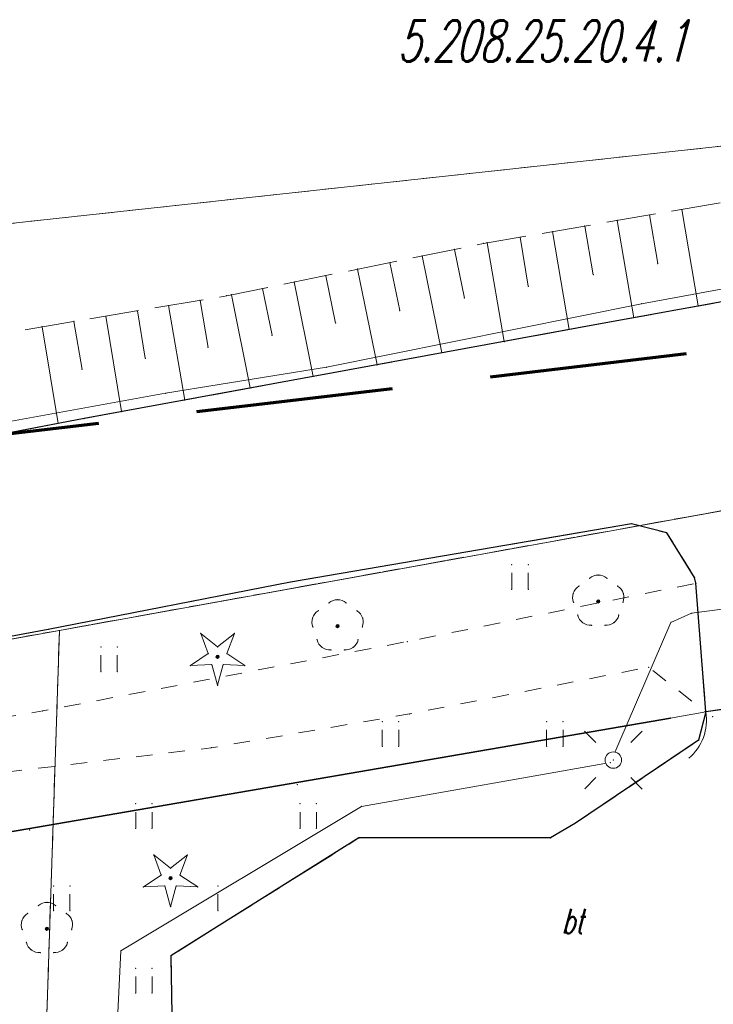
# Model space of a CAD drawing. Header units: metres. Extents: x 5537264 to 5541990, y 5958323 to 5965240.
# Tile 19 of 29: x 5539576 to 5539597, y 5961366 to 5961396. Entities that reach past the tile are written whole.
import ezdxf
from ezdxf.enums import TextEntityAlignment as Align

# ---------------------------------------------------------------- set-up
doc = ezdxf.new("R2010")
doc.units = ezdxf.units.M
for name, pattern in [('L_0_03', [1, 0.5, -0.5]), ('L_0_06', [2, 1.5, -0.5]), ('L_0_0C', [3, 2, -1]), ('L_0_15', [0]), ('L_0_C5', [0])]:
    doc.linetypes.add(name, pattern=pattern)
doc.layers.get('0').update_dxf_attribs({"linetype": 'CONTINUOUS', "lineweight": 18})
for name, color, linetype, lineweight in [('000_Inne__niezydentyfikowane_', 7, 'CONTINUOUS', 18), ('218_kontur_uzytku_gruntowego', 3, 'L_0_03', 18), ('219_dzialka_ewidencyjna', 96, 'CONTINUOUS', 18), ('brama', 7, 'L_0_C5', 18), ('bt', 7, 'L_0_06', 18), ('drzewo_iglaste', 7, 'CONTINUOUS', 18), ('drzewo_lisciaste', 7, 'CONTINUOUS', 18), ('furtka', 7, 'CONTINUOUS', 18), ('GES_UrzadzeniaSiecElektroenergetyczna_P', 7, 'CONTINUOUS', 18), ('jezdnia', 7, 'L_0_06', 18), ('kraweznik', 7, 'CONTINUOUS', 25), ('ogr', 7, 'L_0_15', 35), ('opios', 7, 'CONTINUOUS', 18), ('przewod_elektroenergetyczny_podziemny', 7, 'CONTINUOUS', 18), ('przewod_telekomunikacyjny_podziemny', 7, 'CONTINUOUS', 18), ('skarpa_nieumocniona', 7, 'L_0_06', 18), ('trawnik', 7, 'L_0_03', 18), ('Zakres', 7, 'L_0_0C', 70)]:
    doc.layers.add(name, color=color, linetype=linetype, lineweight=lineweight)
doc.styles.get("Standard").update_dxf_attribs({"font": 'simplex.shx'})
doc.linetypes.add('L_0_15_SHX', pattern='A,0,-0.375,-0.75,-0.75,-0.75,-0.75,-0.75,[1,4073 CAD MZ Rusinowo Szkoła GG.6640.1081.2024.shx,S=0.05,R=0,X=0,Y=0],-0.75,-0.75,-0.75,-0.75,-0.375', length=7.5)

# ---------------------------------------------------------------- blocks, each defined once
blk = doc.blocks.new('KTOK04_500')
at = {"color": 0, "linetype": 'Continuous', "lineweight": 13}
blk.add_arc((3, 0), 3, 119.98164, 180, dxfattribs=at)
blk = doc.blocks.new('SUEO')
at = {"color": 0, "linetype": 'Continuous', "lineweight": 18, "flags": 128}
for points in [[(-1.06, 1.06), (-1.76, 1.76)], [(1.76, 1.76), (1.06, 1.06)], [(-1.74, -1.74), (-1.06, -1.06)], [(1.06, -1.06), (1.76, -1.76)]]:
    blk.add_lwpolyline(points, dxfattribs=at)
at = {"color": 0, "linetype": 'Continuous', "lineweight": 18}
blk.add_wipeout([(0, -0.5), (0.25, -0.433), (0.433, -0.25), (0.5, 0), (0.433, 0.25), (0.25, 0.433), (0, 0.5), (-0.25, 0.433), (-0.433, 0.25), (-0.5, 0), (-0.433, -0.25), (-0.25, -0.433)], dxfattribs=at)
blk.add_circle((0, 0), 0.5, dxfattribs=at)

msp = doc.modelspace()

# ---------------------------------------------------------------- hatches: boundary and pattern name
at = {"layer": 'drzewo_iglaste', "linetype": 'Continuous', "lineweight": 18}
for points in [[(5539582.23, 5961377.01, 1), (5539582.23, 5961377.11, 1)], [(5539580.8, 5961370.28, 1), (5539580.8, 5961370.38, 1)]]:
    msp.add_hatch(color=256, dxfattribs=at).paths.add_polyline_path(points)
at = {"layer": 'drzewo_lisciaste', "linetype": 'Continuous', "lineweight": 18}
for points in [[(5539593.81, 5961378.69, 1), (5539593.81, 5961378.79, 1)], [(5539585.88, 5961377.94, 1), (5539585.88, 5961378.04, 1)], [(5539577.04, 5961368.74, 1), (5539577.04, 5961368.84, 1)]]:
    msp.add_hatch(color=256, dxfattribs=at).paths.add_polyline_path(points)

# ---------------------------------------------------------------- linework, layer by layer
for p in [(5539595.37, 5961390.49), (5539596.35, 5961390.65), (5539593.4, 5961390.15), (5539594.39, 5961390.32), (5539591.43, 5961389.81), (5539592.42, 5961389.98), (5539590.32, 5961389.62), (5539590.43, 5961389.64), (5539588.45, 5961389.24), (5539589.44, 5961389.44), (5539587.47, 5961389.04), (5539595.62, 5961389.01), (5539585.52, 5961388.64), (5539586.49, 5961388.84), (5539593.66, 5961388.67), (5539584.56, 5961388.45), (5539591.68, 5961388.32), (5539582.51, 5961388.03), (5539582.65, 5961388.06), (5539583.6, 5961388.25), (5539589.74, 5961387.96), (5539580.74, 5961387.73), (5539581.7, 5961387.89), (5539595.13, 5961387.79), (5539596.85, 5961387.72), (5539578.83, 5961387.41), (5539579.79, 5961387.57), (5539587.77, 5961387.58), (5539594.89, 5961387.36), (5539576.89, 5961387.09), (5539577.86, 5961387.25), (5539585.82, 5961387.2), (5539593.82, 5961387.17), (5539583.89, 5961386.83), (5539592.93, 5961387.01), (5539590.95, 5961386.64), (5539581.94, 5961386.46), (5539589.05, 5961386.3), (5539580.03, 5961386.13), (5539587.08, 5961385.93), (5539578.11, 5961385.79), (5539585.14, 5961385.58), (5539585.54, 5961385.86), (5539580.65, 5961385.07), (5539583.22, 5961385.23), (5539581.23, 5961384.86), (5539579.31, 5961384.51), (5539577.38, 5961384.15), (5539578.17, 5961384.3), (5539594.82, 5961381.1), (5539595.9, 5961380.82), (5539591.179, 5961379.859), (5539591.679, 5961379.859), (5539584.45, 5961379.33), (5539593.549, 5961379.443), (5539593.81, 5961379.54), (5539594.071, 5961379.443), (5539596.74, 5961379.47), (5539596.78, 5961379.29), (5539591.179, 5961379.109), (5539591.679, 5961379.109), (5539593.05, 5961378.988), (5539593.222, 5961379.206), (5539594.398, 5961379.206), (5539594.57, 5961378.988), (5539585.619, 5961378.693), (5539585.88, 5961378.79), (5539586.141, 5961378.693), (5539593.061, 5961378.711), (5539593.81, 5961378.74), (5539594.559, 5961378.711), (5539585.292, 5961378.456), (5539586.468, 5961378.456), (5539585.12, 5961378.238), (5539586.64, 5961378.238), (5539593.186, 5961378.325), (5539593.34, 5961378.092), (5539594.28, 5961378.092), (5539594.434, 5961378.325), (5539596.02, 5961378.1), (5539596.65, 5961378.38), (5539577.08, 5961377.89), (5539585.131, 5961377.961), (5539585.88, 5961377.99), (5539586.629, 5961377.961), (5539593.609, 5961378.017), (5539594.011, 5961378.017), (5539581.718, 5961377.766), (5539582.742, 5961377.766), (5539585.256, 5961377.575), (5539586.504, 5961377.575), (5539588, 5961377.52), (5539578.679, 5961377.359), (5539579.179, 5961377.359), (5539582.23, 5961377.359), (5539585.41, 5961377.342), (5539585.679, 5961377.267), (5539586.081, 5961377.267), (5539586.35, 5961377.342), (5539581.947, 5961377.153), (5539582.23, 5961377.06), (5539582.513, 5961377.153), (5539578.679, 5961376.609), (5539579.179, 5961376.609), (5539581.402, 5961376.792), (5539582.055, 5961376.82), (5539582.405, 5961376.82), (5539583.058, 5961376.792), (5539595.34, 5961376.74), (5539582.23, 5961376.19), (5539576.91, 5961375.41), (5539588.07, 5961375.32), (5539596.011, 5961375.196), (5539597.08, 5961375.38), (5539597.29, 5961375.24), (5539587.239, 5961375.089), (5539587.739, 5961375.089), (5539592.239, 5961375.089), (5539592.739, 5961375.089), (5539596.86, 5961374.52), (5539582.04, 5961374.29), (5539587.239, 5961374.339), (5539587.739, 5961374.339), (5539592.239, 5961374.339), (5539592.739, 5961374.339), (5539584.66, 5961373.17), (5539579.739, 5961372.589), (5539580.239, 5961372.589), (5539584.739, 5961372.589), (5539585.239, 5961372.589), (5539586.61, 5961372.51), (5539579.739, 5961371.839), (5539580.239, 5961371.839), (5539584.739, 5961371.839), (5539585.239, 5961371.839), (5539593.12, 5961372), (5539576.51, 5961371.79), (5539586.53, 5961371.55), (5539592.36, 5961371.55), (5539580.288, 5961371.036), (5539581.312, 5961371.036), (5539580.8, 5961370.629), (5539580.517, 5961370.423), (5539580.8, 5961370.33), (5539581.083, 5961370.423), (5539577.239, 5961370.089), (5539577.739, 5961370.089), (5539579.972, 5961370.062), (5539580.625, 5961370.09), (5539580.975, 5961370.09), (5539581.628, 5961370.062), (5539582.239, 5961370.089), (5539576.779, 5961369.493), (5539577.04, 5961369.59), (5539577.301, 5961369.493), (5539580.8, 5961369.46), (5539576.452, 5961369.256), (5539577.239, 5961369.339), (5539577.628, 5961369.256), (5539577.739, 5961369.339), (5539582.239, 5961369.339), (5539576.28, 5961369.038), (5539577.8, 5961369.038), (5539576.291, 5961368.761), (5539577.04, 5961368.79), (5539577.789, 5961368.761), (5539576.416, 5961368.375), (5539577.664, 5961368.375), (5539576.57, 5961368.142), (5539576.839, 5961368.067), (5539577.241, 5961368.067), (5539577.51, 5961368.142), (5539579.29, 5961368.12), (5539580.81, 5961367.97), (5539579.739, 5961367.589), (5539580.239, 5961367.589), (5539579.739, 5961366.839), (5539580.239, 5961366.839)]:
    msp.add_point(p)
at = {"layer": '000_Inne__niezydentyfikowane_', "linetype": 'Continuous', "lineweight": 18, "flags": 128}
for points in [[(5539595.37, 5961390.49), (5539595.62, 5961389.01)], [(5539596.35, 5961390.65), (5539596.85, 5961387.72)], [(5539593.4, 5961390.15), (5539593.66, 5961388.67)], [(5539594.39, 5961390.32), (5539594.89, 5961387.36)], [(5539591.43, 5961389.81), (5539591.68, 5961388.32)], [(5539592.42, 5961389.98), (5539592.93, 5961387.01)], [(5539590.43, 5961389.64), (5539590.95, 5961386.64)], [(5539588.45, 5961389.24), (5539589.05, 5961386.3)], [(5539589.44, 5961389.44), (5539589.74, 5961387.96)], [(5539587.47, 5961389.04), (5539587.77, 5961387.58)], [(5539585.52, 5961388.64), (5539585.82, 5961387.2)], [(5539586.49, 5961388.84), (5539587.08, 5961385.93)], [(5539584.56, 5961388.45), (5539585.14, 5961385.58)], [(5539582.65, 5961388.06), (5539583.22, 5961385.23)], [(5539583.6, 5961388.25), (5539583.89, 5961386.83)], [(5539580.74, 5961387.73), (5539581.23, 5961384.86)], [(5539581.7, 5961387.89), (5539581.94, 5961386.46)], [(5539578.83, 5961387.41), (5539579.31, 5961384.51)], [(5539579.79, 5961387.57), (5539580.03, 5961386.13)], [(5539576.89, 5961387.09), (5539577.38, 5961384.15)], [(5539577.86, 5961387.25), (5539578.11, 5961385.79)]]:
    msp.add_lwpolyline(points, dxfattribs=at)
at = {"layer": '218_kontur_uzytku_gruntowego', "lineweight": 18, "flags": 128}
for points in [[(5539621.78, 5961395.21), (5539548.23, 5961387.22)], [(5539631.48, 5961387.62), (5539577.42, 5961377.86)], [(5539577.42, 5961377.86), (5539631.48, 5961387.62)], [(5539547.88, 5961372.53), (5539577.42, 5961377.86)], [(5539577.42, 5961377.86), (5539547.88, 5961372.53)], [(5539577.42, 5961377.86), (5539576.54, 5961351.11)], [(5539576.54, 5961351.11), (5539577.42, 5961377.86)]]:
    msp.add_lwpolyline(points, dxfattribs=at)
at = {"layer": '219_dzialka_ewidencyjna', "linetype": 'Continuous', "lineweight": 18, "flags": 128}
for points in [[(5539621.78, 5961395.21), (5539548.23, 5961387.22)], [(5539577.42, 5961377.86), (5539645.79, 5961390.2)], [(5539547.88, 5961372.53), (5539577.42, 5961377.86)], [(5539576.54, 5961351.11), (5539577.42, 5961377.86)]]:
    msp.add_lwpolyline(points, dxfattribs=at)
at = {"layer": 'brama', "linetype": 'CONTINUOUS', "lineweight": 18}
msp.add_line((5539600.421, 5961375.87), (5539597.08, 5961375.38), dxfattribs=at)
at = {"layer": 'bt', "lineweight": 18, "flags": 128}
msp.add_lwpolyline([(5539593.477, 5961356.9), (5539593.78, 5961363.04), (5539587.33, 5961363.34), (5539587.18, 5961360.18), (5539584.98, 5961360.25), (5539584.98, 5961361.41), (5539580.92, 5961361.43), (5539580.81, 5961367.97), (5539586.53, 5961371.55), (5539592.36, 5961371.55), (5539593.12, 5961372), (5539596.86, 5961374.52), (5539597.08, 5961375.38), (5539600.421, 5961375.87), (5539610.25, 5961377.71), (5539610.22, 5961375.14), (5539605.29, 5961375.49), (5539605.13, 5961372.03), (5539609.91, 5961372.04), (5539609.899, 5961372.602), (5539610.57, 5961372.56), (5539610.3, 5961368.66), (5539609.722, 5961368.694), (5539601.863, 5961367.549), (5539601.408, 5961362.448), (5539595.154, 5961359.805), (5539594.91, 5961357.16), (5539594.894, 5961356.831)], close=True, dxfattribs=at)
at = {"layer": 'drzewo_iglaste', "linetype": 'Continuous', "lineweight": 18, "flags": 128}
for points in [[(5539581.947, 5961377.153), (5539581.718, 5961377.766)], [(5539581.718, 5961377.766), (5539582.23, 5961377.359)], [(5539582.23, 5961377.359), (5539582.742, 5961377.766)], [(5539582.742, 5961377.766), (5539582.513, 5961377.153)], [(5539581.402, 5961376.792), (5539581.947, 5961377.153)], [(5539582.513, 5961377.153), (5539583.058, 5961376.792)], [(5539582.055, 5961376.82), (5539581.402, 5961376.792)], [(5539582.23, 5961376.19), (5539582.055, 5961376.82)], [(5539582.405, 5961376.82), (5539582.23, 5961376.19)], [(5539583.058, 5961376.792), (5539582.405, 5961376.82)], [(5539580.517, 5961370.423), (5539580.288, 5961371.036)], [(5539580.288, 5961371.036), (5539580.8, 5961370.629)], [(5539580.8, 5961370.629), (5539581.312, 5961371.036)], [(5539581.312, 5961371.036), (5539581.083, 5961370.423)], [(5539579.972, 5961370.062), (5539580.517, 5961370.423)], [(5539581.083, 5961370.423), (5539581.628, 5961370.062)], [(5539580.625, 5961370.09), (5539579.972, 5961370.062)], [(5539580.8, 5961369.46), (5539580.625, 5961370.09)], [(5539580.975, 5961370.09), (5539580.8, 5961369.46)], [(5539581.628, 5961370.062), (5539580.975, 5961370.09)]]:
    msp.add_lwpolyline(points, dxfattribs=at)
at = {"layer": 'drzewo_iglaste', "lineweight": 18}
for centre in [(5539582.23, 5961377.06), (5539580.8, 5961370.33)]:
    msp.add_circle(centre, 0.05, dxfattribs=at)
at = {"layer": 'drzewo_lisciaste', "lineweight": 18}
for centre in [(5539593.81, 5961378.74), (5539585.88, 5961377.99), (5539577.04, 5961368.79)]:
    msp.add_circle(centre, 0.05, dxfattribs=at)
for centre, start, end in [((5539593.81, 5961379.14), 49.272, 130.728), ((5539593.43, 5961378.864), 121.308, 202.548), ((5539594.19, 5961378.864), 337.452, 58.692), ((5539585.88, 5961378.39), 49.272, 130.728), ((5539585.5, 5961378.114), 121.308, 202.548), ((5539586.26, 5961378.114), 337.452, 58.692), ((5539593.575, 5961378.416), 193.221, 274.871), ((5539594.045, 5961378.416), 265.129, 346.779), ((5539585.645, 5961377.666), 193.221, 274.871), ((5539586.115, 5961377.666), 265.129, 346.779), ((5539577.04, 5961369.19), 49.272, 130.728), ((5539576.66, 5961368.914), 121.308, 202.548), ((5539577.42, 5961368.914), 337.452, 58.692), ((5539576.805, 5961368.466), 193.221, 274.871), ((5539577.275, 5961368.466), 265.129, 346.779)]:
    msp.add_arc(centre, 0.4, start, end, dxfattribs=at)
at = {"layer": 'furtka', "linetype": 'Continuous', "lineweight": 18, "flags": 128}
msp.add_lwpolyline([(5539597.08, 5961375.38), (5539596.011, 5961375.196)], dxfattribs=at)
at = {"layer": 'GES_UrzadzeniaSiecElektroenergetyczna_P', "color": 1}
msp.add_point((5539594.268, 5961373.917), dxfattribs=at)
at = {"layer": 'jezdnia', "lineweight": 18, "flags": 128}
msp.add_lwpolyline([(5539544.69, 5961378.1), (5539545.9, 5961378.28), (5539556.8, 5961380.23), (5539569.38, 5961382.62), (5539578.17, 5961384.3), (5539593.82, 5961387.17), (5539612.46, 5961390.54), (5539620.72, 5961391.88), (5539625.3, 5961392.75), (5539628.88, 5961393.36), (5539635.21, 5961394.43), (5539636.06, 5961391.13), (5539630.51, 5961387.77), (5539622.48, 5961386.14), (5539621.59, 5961385.94), (5539611.5, 5961384.04), (5539601.19, 5961382.2), (5539600.39, 5961379.94), (5539600.421, 5961375.87), (5539597.08, 5961375.38), (5539596.78, 5961379.29), (5539596.74, 5961379.47), (5539595.9, 5961380.82), (5539594.82, 5961381.1), (5539584.45, 5961379.33), (5539577.08, 5961377.89), (5539569.92, 5961376.56), (5539560.38, 5961374.69), (5539552.68, 5961373.7), (5539546.03, 5961371.76), (5539544.9, 5961369.91), (5539541.27, 5961367.82), (5539542.32, 5961378), (5539542.51, 5961379.21)], close=True, dxfattribs=at)
at = {"layer": 'kraweznik', "linetype": 'Continuous', "lineweight": 25, "flags": 128}
for points in [[(5539625.3, 5961392.75), (5539620.72, 5961391.88), (5539612.46, 5961390.54), (5539593.82, 5961387.17), (5539578.17, 5961384.3), (5539569.38, 5961382.62), (5539556.8, 5961380.23), (5539545.9, 5961378.28), (5539544.69, 5961378.1), (5539542.51, 5961379.21)], [(5539597.08, 5961375.38), (5539596.78, 5961379.29), (5539596.74, 5961379.47), (5539595.9, 5961380.82), (5539594.82, 5961381.1), (5539584.45, 5961379.33), (5539577.08, 5961377.89), (5539569.92, 5961376.56), (5539560.38, 5961374.69)], [(5539600.421, 5961375.87), (5539597.08, 5961375.38)], [(5539597.08, 5961375.38), (5539596.86, 5961374.52), (5539593.12, 5961372), (5539592.36, 5961371.55), (5539586.53, 5961371.55), (5539580.81, 5961367.97), (5539580.92, 5961361.43), (5539584.98, 5961361.41), (5539584.98, 5961360.25)]]:
    msp.add_lwpolyline(points, dxfattribs=at)
at = {"layer": 'ogr', "linetype": 'CONTINUOUS', "lineweight": 35}
msp.add_line((5539572.574, 5961371.164), (5539596.011, 5961375.196), dxfattribs=at)
at = {"layer": 'ogr', "linetype": 'L_0_15_SHX', "lineweight": 35}
msp.add_line((5539572.574, 5961371.164), (5539596.011, 5961375.196), dxfattribs=at)
at = {"layer": 'przewod_elektroenergetyczny_podziemny', "linetype": 'Continuous', "lineweight": 18, "flags": 128}
msp.add_lwpolyline([(5539616.14, 5961379.68), (5539614, 5961380.46), (5539608.51, 5961379.92), (5539596.65, 5961378.38), (5539596.02, 5961378.1), (5539594.18, 5961373.84), (5539586.61, 5961372.51), (5539579.29, 5961368.12), (5539578.91, 5961360.38), (5539577.43, 5961359.27), (5539579.33, 5961351.09)], dxfattribs=at)
at = {"layer": 'przewod_telekomunikacyjny_podziemny', "linetype": 'Continuous', "lineweight": 18, "flags": 128}
msp.add_lwpolyline([(5539621.97, 5961383.07), (5539620.46, 5961392.42), (5539619.24, 5961392.22), (5539595.13, 5961387.79), (5539585.54, 5961385.86), (5539580.65, 5961385.07), (5539575.96, 5961384.22), (5539568.82, 5961383.14), (5539560.16, 5961381.83), (5539551.43, 5961380.55), (5539549.81, 5961380.38)], dxfattribs=at)
at = {"layer": 'skarpa_nieumocniona', "lineweight": 18, "flags": 128}
msp.add_lwpolyline([(5539628.88, 5961393.36), (5539625.3, 5961392.75), (5539620.72, 5961391.88), (5539612.46, 5961390.54), (5539593.82, 5961387.17), (5539578.17, 5961384.3), (5539569.38, 5961382.62), (5539570.26, 5961385.81), (5539575.6, 5961386.87), (5539582.51, 5961388.03), (5539590.32, 5961389.62), (5539598.84, 5961391.08), (5539611.85, 5961393.57), (5539619.82, 5961395.27), (5539621.47, 5961395.18), (5539624.35, 5961395.03), (5539628.89, 5961394.81)], close=True, dxfattribs=at)
msp.add_lwpolyline([(5539628.88, 5961393.36), (5539625.3, 5961392.75), (5539620.72, 5961391.88), (5539612.46, 5961390.54), (5539593.82, 5961387.17), (5539578.17, 5961384.3), (5539569.38, 5961382.62), (5539570.26, 5961385.81), (5539575.6, 5961386.87), (5539582.51, 5961388.03), (5539590.32, 5961389.62), (5539598.84, 5961391.08), (5539611.85, 5961393.57), (5539619.82, 5961395.27), (5539621.47, 5961395.18), (5539624.35, 5961395.03), (5539628.89, 5961394.81)], close=True, dxfattribs=at)
at = {"layer": 'trawnik', "lineweight": 18, "flags": 128}
for points in [[(5539560.38, 5961374.69), (5539569.92, 5961376.56), (5539577.08, 5961377.89), (5539584.45, 5961379.33), (5539594.82, 5961381.1), (5539595.9, 5961380.82), (5539596.74, 5961379.47), (5539596.78, 5961379.29), (5539588, 5961377.52), (5539576.91, 5961375.41), (5539568.88, 5961374.11), (5539559.58, 5961372.51)], [(5539573.55, 5961351.9), (5539573.27, 5961370.67), (5539573.14, 5961373.24), (5539582.04, 5961374.29), (5539588.07, 5961375.32), (5539595.34, 5961376.74), (5539597.08, 5961375.38), (5539596.86, 5961374.52), (5539593.12, 5961372), (5539592.36, 5961371.55), (5539586.53, 5961371.55), (5539580.81, 5961367.97), (5539580.92, 5961361.43), (5539580.87, 5961360.37), (5539580.54, 5961350.92), (5539580.53, 5961350.62), (5539573.87, 5961350.93)]]:
    msp.add_lwpolyline(points, close=True, dxfattribs=at)
for points in [[(5539591.179, 5961379.109), (5539591.179, 5961379.859)], [(5539591.679, 5961379.109), (5539591.679, 5961379.859)], [(5539578.679, 5961376.609), (5539578.679, 5961377.359)], [(5539579.179, 5961376.609), (5539579.179, 5961377.359)], [(5539587.239, 5961374.339), (5539587.239, 5961375.089)], [(5539587.739, 5961374.339), (5539587.739, 5961375.089)], [(5539592.239, 5961374.339), (5539592.239, 5961375.089)], [(5539592.739, 5961374.339), (5539592.739, 5961375.089)], [(5539579.739, 5961371.839), (5539579.739, 5961372.589)], [(5539580.239, 5961371.839), (5539580.239, 5961372.589)], [(5539584.739, 5961371.839), (5539584.739, 5961372.589)], [(5539585.239, 5961371.839), (5539585.239, 5961372.589)], [(5539577.239, 5961369.339), (5539577.239, 5961370.089)], [(5539577.739, 5961369.339), (5539577.739, 5961370.089)], [(5539582.239, 5961369.339), (5539582.239, 5961370.089)], [(5539579.739, 5961366.839), (5539579.739, 5961367.589)], [(5539580.239, 5961366.839), (5539580.239, 5961367.589)]]:
    msp.add_lwpolyline(points, dxfattribs=at)
at = {"layer": 'Zakres', "lineweight": 70, "ltscale": 3, "flags": 128}
msp.add_lwpolyline([(5539630.53, 5961390.3), (5539628.94, 5961331.74), (5539600.56, 5961283.04), (5539537.62, 5961279.94), (5539520.78, 5961299.6), (5539520.6, 5961305.18), (5539524.89, 5961364.28), (5539536.45, 5961379.17)], close=True, dxfattribs=at)

# ---------------------------------------------------------------- block references
at = {"layer": 'furtka', "linetype": 'Continuous', "xscale": 0.5, "yscale": 0.5, "zscale": 0.5, "rotation": 189.77}
msp.add_blockref('KTOK04_500', (5539597.08, 5961375.38), dxfattribs=at)

# ---------------------------------------------------------------- texts
at = {"layer": 'bt', "lineweight": 15, "oblique": 15, "width": 0.66}
msp.add_text('bt', height=0.75, dxfattribs=at).set_placement((5539592.7, 5961369.4), align=Align.TOP_LEFT)
at = {"layer": 'opios', "lineweight": 25, "oblique": 15, "width": 0.66}
msp.add_text('5.208.25.20.4.1', height=1.25, dxfattribs=at).set_placement((5539587.7, 5961396.4), align=Align.TOP_LEFT)

# ---------------------------------------------------------------- next in the draw order: block references
at = {"layer": 'GES_UrzadzeniaSiecElektroenergetyczna_P', "color": 1, "linetype": 'Continuous', "xscale": 0.5, "yscale": 0.5, "zscale": 0.5}
msp.add_blockref('SUEO', (5539594.268, 5961373.917), dxfattribs=at)

# ---------------------------------------------------------------- next in the draw order: linework, layer by layer
for p in [(5539594.268, 5961373.917), (5539594.18, 5961373.84)]:
    msp.add_point(p)

doc.saveas('drawing.dxf')
